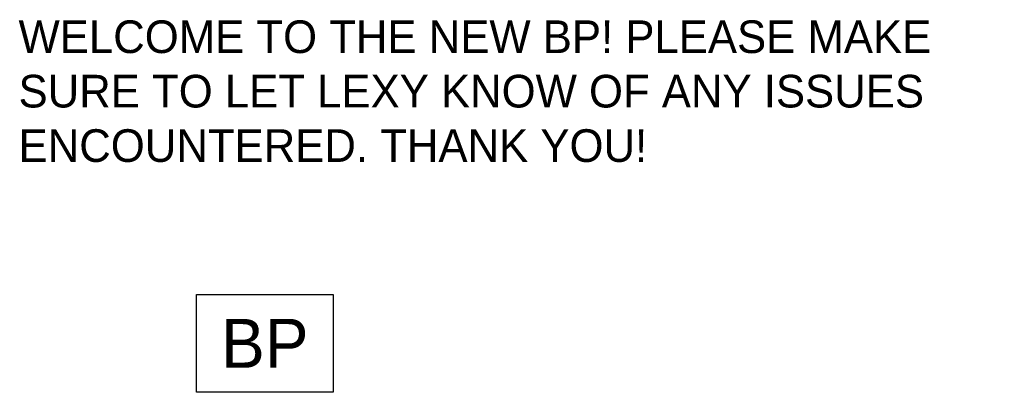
# Model space of a CAD drawing. Header units: feet. Extents: x -75 to 226, y -15 to 99.
import ezdxf

# ---------------------------------------------------------------- set-up
doc = ezdxf.new("R2010")
doc.units = ezdxf.units.FT
doc.header["$MEASUREMENT"] = 0
doc.styles.get("Standard").update_dxf_attribs({"font": 'font31.shx'})

msp = doc.modelspace()

# ---------------------------------------------------------------- texts
at = {"insert": (-75.39, 98.89), "char_height": 10, "attachment_point": 1}
msp.add_mtext_dynamic_manual_height_columns('WELCOME TO THE NEW BP! PLEASE MAKE SURE TO LET LEXY KNOW OF ANY ISSUES ENCOUNTERED. THANK YOU!', width=307.026, gutter_width=10, heights=[0], dxfattribs=at)
at = {"insert": (0, 0), "char_height": 15, "attachment_point": 5, "line_spacing_factor": 0.6, "bg_fill": 16, "box_fill_scale": 1.5, "bg_fill_color": 256, "bg_fill_transparency": 0}
msp.add_mtext('\\pxqc;BP', dxfattribs=at)

doc.saveas('drawing.dxf')
